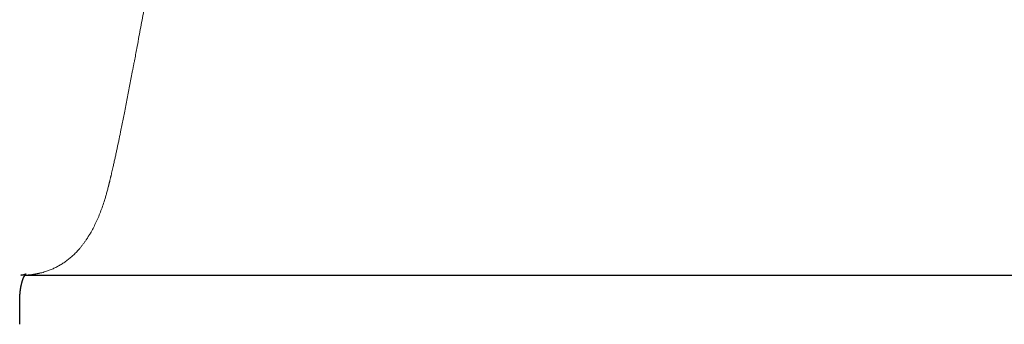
# Model space of a CAD drawing. Header units: millimetres. Extents: x 8 to 735, y 12 to 450.
# Tile 47 of 67: x 396 to 431, y 371 to 382. Entities that reach past the tile are written whole.
import ezdxf

# ---------------------------------------------------------------- set-up
doc = ezdxf.new("R2010")
doc.units = ezdxf.units.MM

msp = doc.modelspace()

# ---------------------------------------------------------------- linework, layer by layer
at = {"color": 7, "linetype": 'Continuous', "lineweight": 30}
for p, q in [((396.186, 373.18), (469.5, 373.18)), ((396, 371.444), (396, 372.22))]:
    msp.add_line(p, q, dxfattribs=at)
at = {"color": 252, "linetype": 'Continuous', "lineweight": 0}
for points, knots in [([(403.713, 397.065), (403.67, 396.921), (403.584, 396.634), (403.459, 396.205), (403.337, 395.779), (403.218, 395.356), (403.102, 394.936), (402.989, 394.518), (402.878, 394.099), (402.77, 393.684), (402.664, 393.271), (402.561, 392.861), (402.459, 392.45), (402.359, 392.038), (402.264, 391.642), (402.175, 391.261), (402.093, 390.911), (402.038, 390.669), (402.007, 390.534), (401.997, 390.492), (401.988, 390.45), (401.978, 390.407), (401.969, 390.365), (401.932, 390.203), (401.869, 389.92), (401.78, 389.517), (401.692, 389.111), (401.604, 388.703), (401.518, 388.294), (401.432, 387.884), (401.347, 387.472), (401.267, 387.076), (401.19, 386.696), (401.117, 386.333), (401.045, 385.969), (400.977, 385.619), (400.912, 385.285), (400.853, 384.978), (400.806, 384.737), (400.78, 384.598), (400.77, 384.546), (400.767, 384.53), (400.764, 384.514), (400.761, 384.497), (400.758, 384.481), (400.735, 384.365), (400.694, 384.146), (400.634, 383.828), (400.573, 383.508), (400.513, 383.186), (400.452, 382.862), (400.392, 382.538), (400.33, 382.21), (400.269, 381.879), (400.206, 381.545), (400.151, 381.25), (400.103, 380.993), (400.073, 380.832), (400.053, 380.731), (400.045, 380.688), (400.037, 380.645), (400.029, 380.602), (400.021, 380.559), (400.013, 380.516), (400.005, 380.473), (399.984, 380.362), (399.95, 380.183), (399.903, 379.936), (399.855, 379.688), (399.806, 379.437), (399.757, 379.185), (399.709, 378.942), (399.662, 378.708), (399.617, 378.484), (399.578, 378.292), (399.545, 378.13), (399.517, 377.997), (399.489, 377.862), (399.459, 377.724), (399.429, 377.582), (399.397, 377.437), (399.365, 377.289), (399.332, 377.14), (399.302, 377.008), (399.276, 376.895), (399.255, 376.805), (399.241, 376.741), (399.231, 376.702), (399.227, 376.684), (399.222, 376.662), (399.217, 376.64), (399.209, 376.609), (399.2, 376.571), (399.19, 376.527), (399.18, 376.489), (399.173, 376.456), (399.166, 376.429), (399.161, 376.407), (399.157, 376.391), (399.154, 376.38), (399.153, 376.375), (399.151, 376.369), (399.149, 376.36), (399.145, 376.346), (399.142, 376.332), (399.138, 376.318), (399.129, 376.282), (399.109, 376.204), (399.084, 376.112), (399.059, 376.025), (399.041, 375.963), (399.022, 375.9), (398.986, 375.786), (398.933, 375.623), (398.882, 375.488), (398.857, 375.421)], [0, 0, 0, 0, 0.0161712, 0.0322058, 0.0481044, 0.0638673, 0.0795874, 0.0951652, 0.1108283, 0.1265773, 0.1419252, 0.1573464, 0.1728544, 0.1884493, 0.2041316, 0.2180047, 0.2319459, 0.2442707, 0.2458886, 0.2475074, 0.2491271, 0.2507478, 0.2523693, 0.2539918, 0.2694979, 0.2851705, 0.3010101, 0.3170167, 0.3331907, 0.3495323, 0.3660418, 0.3827193, 0.3975348, 0.4124807, 0.4275573, 0.4427646, 0.4562554, 0.4698476, 0.4818928, 0.4872176, 0.487916, 0.4886147, 0.4893137, 0.4900129, 0.4907124, 0.4914121, 0.5051928, 0.5192027, 0.5334418, 0.5479102, 0.562608, 0.5775353, 0.5926921, 0.608492, 0.6245338, 0.6408178, 0.651698, 0.6626837, 0.664854, 0.6670284, 0.6692068, 0.6713893, 0.6735759, 0.6757666, 0.6779614, 0.6801602, 0.6927642, 0.705684, 0.7189196, 0.7324711, 0.7463384, 0.7605216, 0.7732641, 0.7862512, 0.799483, 0.8073948, 0.8154082, 0.8236878, 0.8322508, 0.8412608, 0.8505646, 0.8601622, 0.8700537, 0.880239, 0.8866595, 0.8931914, 0.8990318, 0.8999574, 0.9014032, 0.9030207, 0.9045782, 0.9060757, 0.9096048, 0.9127476, 0.9155043, 0.9178746, 0.9198588, 0.9214567, 0.9226683, 0.9234937, 0.9237419, 0.9239098, 0.9247482, 0.9258174, 0.9268864, 0.9279552, 0.9290238, 0.9348984, 0.945376, 0.9501444, 0.9550942, 0.9600365, 0.9649711, 0.982533, 1, 1, 1, 1]), ([(398.857, 375.421), (398.83, 375.352), (398.775, 375.215), (398.688, 375.022), (398.598, 374.839), (398.534, 374.725), (398.502, 374.669)], [0, 0, 0, 0, 0.252818, 0.503743, 0.752796, 1, 1, 1, 1]), ([(396.189, 373.184), (396.19, 373.184), (396.206, 373.184), (396.236, 373.186), (396.276, 373.189), (396.312, 373.192), (396.346, 373.195), (396.379, 373.198), (396.41, 373.202), (396.44, 373.206), (396.47, 373.21), (396.502, 373.215), (396.537, 373.22), (396.575, 373.227), (396.614, 373.235), (396.654, 373.243), (396.695, 373.252), (396.752, 373.265), (396.825, 373.284), (396.929, 373.315), (397.047, 373.357), (397.18, 373.411), (397.31, 373.474), (397.437, 373.544), (397.562, 373.623), (397.684, 373.71), (397.8, 373.804), (397.912, 373.905), (398.021, 374.014), (398.102, 374.104), (398.157, 374.171), (398.189, 374.21), (398.22, 374.25), (398.251, 374.29), (398.281, 374.33), (398.31, 374.372), (398.338, 374.412), (398.364, 374.45), (398.386, 374.483), (398.407, 374.516), (398.428, 374.549), (398.451, 374.585), (398.476, 374.625), (398.493, 374.654), (398.502, 374.669)], [0, 0, 0, 0, 0.001151, 0.016167, 0.031292, 0.043252, 0.05528, 0.067375, 0.078224, 0.088702, 0.099503, 0.110629, 0.124018, 0.137849, 0.152121, 0.166834, 0.181988, 0.197285, 0.230866, 0.263655, 0.315199, 0.367517, 0.420282, 0.473183, 0.527109, 0.580562, 0.633547, 0.686066, 0.738359, 0.791644, 0.808318, 0.824959, 0.841565, 0.858137, 0.874186, 0.89032, 0.907039, 0.920587, 0.933971, 0.944841, 0.956879, 0.970085, 0.984458, 1, 1, 1, 1])]:
    msp.add_open_spline(points, degree=3, knots=knots, dxfattribs=at)
at = {"color": 7, "linetype": 'Continuous', "lineweight": 30}
msp.add_open_spline([(396, 372.21), (396, 372.217), (396, 372.238), (396.001, 372.269), (396.001, 372.303), (396.002, 372.329), (396.003, 372.354), (396.003, 372.379), (396.005, 372.406), (396.006, 372.434), (396.008, 372.465), (396.01, 372.495), (396.012, 372.523), (396.014, 372.549), (396.017, 372.571), (396.019, 372.593), (396.021, 372.616), (396.024, 372.639), (396.027, 372.663), (396.03, 372.683), (396.033, 372.7), (396.035, 372.717), (396.038, 372.736), (396.042, 372.757), (396.045, 372.777), (396.049, 372.794), (396.052, 372.811), (396.057, 372.834), (396.062, 372.858), (396.069, 372.886), (396.075, 372.912), (396.082, 372.937), (396.088, 372.958), (396.094, 372.977), (396.1, 372.995), (396.104, 373.009), (396.108, 373.019), (396.11, 373.026), (396.113, 373.034), (396.116, 373.042), (396.119, 373.049), (396.121, 373.055), (396.123, 373.06), (396.125, 373.063), (396.126, 373.068), (396.129, 373.073), (396.132, 373.08), (396.135, 373.087), (396.138, 373.093), (396.14, 373.099), (396.142, 373.104), (396.145, 373.108), (396.147, 373.114), (396.15, 373.119), (396.152, 373.123), (396.154, 373.127), (396.155, 373.13), (396.157, 373.132), (396.159, 373.136), (396.161, 373.139), (396.163, 373.143), (396.165, 373.147), (396.167, 373.15), (396.169, 373.153), (396.171, 373.156), (396.172, 373.158), (396.173, 373.161), (396.175, 373.163), (396.177, 373.166), (396.178, 373.168), (396.18, 373.17), (396.181, 373.172), (396.182, 373.174), (396.183, 373.175), (396.184, 373.177), (396.185, 373.178), (396.187, 373.18), (396.188, 373.183), (396.19, 373.185), (396.192, 373.187), (396.193, 373.189), (396.194, 373.19), (396.195, 373.192), (396.196, 373.193), (396.197, 373.195), (396.199, 373.197), (396.2, 373.198), (396.202, 373.2), (396.203, 373.201), (396.204, 373.203), (396.205, 373.204), (396.206, 373.205), (396.207, 373.206), (396.209, 373.208), (396.21, 373.21), (396.212, 373.211), (396.212, 373.212), (396.213, 373.213), (396.214, 373.214), (396.215, 373.214), (396.216, 373.215), (396.217, 373.216), (396.218, 373.217), (396.219, 373.218), (396.22, 373.219), (396.221, 373.22), (396.221, 373.221), (396.222, 373.221), (396.223, 373.222), (396.223, 373.222), (396.224, 373.223), (396.225, 373.224), (396.226, 373.224), (396.226, 373.225), (396.227, 373.225), (396.227, 373.225), (396.227, 373.225), (396.226, 373.225), (396.225, 373.224), (396.224, 373.223), (396.223, 373.222), (396.221, 373.222), (396.22, 373.221), (396.219, 373.22), (396.217, 373.22), (396.216, 373.219), (396.215, 373.218), (396.213, 373.218), (396.212, 373.217), (396.211, 373.216), (396.209, 373.216), (396.208, 373.215), (396.207, 373.215), (396.206, 373.214), (396.205, 373.214), (396.204, 373.213), (396.202, 373.213), (396.201, 373.212), (396.199, 373.211), (396.197, 373.211), (396.196, 373.21), (396.195, 373.21), (396.194, 373.209), (396.192, 373.209), (396.191, 373.208), (396.188, 373.207), (396.186, 373.206), (396.183, 373.205), (396.181, 373.205), (396.179, 373.204), (396.178, 373.203), (396.177, 373.203), (396.176, 373.203), (396.175, 373.202), (396.173, 373.202), (396.17, 373.201), (396.168, 373.2), (396.165, 373.2), (396.163, 373.199), (396.162, 373.199), (396.16, 373.198), (396.158, 373.198), (396.156, 373.197), (396.154, 373.196), (396.151, 373.196), (396.148, 373.195), (396.144, 373.194), (396.141, 373.193), (396.138, 373.192), (396.135, 373.192), (396.132, 373.191), (396.123, 373.189), (396.114, 373.188), (396.104, 373.186), (396.099, 373.185), (396.093, 373.185), (396.088, 373.184), (396.084, 373.183), (396.08, 373.183), (396.075, 373.182), (396.07, 373.182), (396.065, 373.181), (396.06, 373.181), (396.055, 373.181), (396.051, 373.18), (396.047, 373.18), (396.045, 373.18), (396.044, 373.18), (396.044, 373.18), (396.043, 373.18), (396.043, 373.18), (396.044, 373.18), (396.048, 373.18), (396.052, 373.18), (396.055, 373.18), (396.056, 373.18)], degree=3, knots=[0, 0, 0, 0, 0.002841, 0.008417, 0.013158, 0.017092, 0.020531, 0.024775, 0.028905, 0.033925, 0.039284, 0.044972, 0.050139, 0.054794, 0.059102, 0.06312, 0.06751, 0.072506, 0.077733, 0.082099, 0.085547, 0.089019, 0.093292, 0.098696, 0.103472, 0.107401, 0.111666, 0.117012, 0.125708, 0.132346, 0.141131, 0.150159, 0.156991, 0.16498, 0.172985, 0.180852, 0.18447, 0.188516, 0.193041, 0.198021, 0.20259, 0.206269, 0.209149, 0.211293, 0.213614, 0.217749, 0.22283, 0.228194, 0.233498, 0.238401, 0.242121, 0.246188, 0.251112, 0.256367, 0.260745, 0.264198, 0.266799, 0.269866, 0.273573, 0.277915, 0.282334, 0.287411, 0.291977, 0.296012, 0.29955, 0.30219, 0.30554, 0.3096, 0.314065, 0.317913, 0.32123, 0.323772, 0.32615, 0.328703, 0.331432, 0.334336, 0.338199, 0.342692, 0.347588, 0.351858, 0.355442, 0.358259, 0.361153, 0.364612, 0.368636, 0.373061, 0.377505, 0.38191, 0.38588, 0.389293, 0.392147, 0.395041, 0.399975, 0.406186, 0.412304, 0.416385, 0.420026, 0.423284, 0.426159, 0.428996, 0.432702, 0.437326, 0.44361, 0.448977, 0.453139, 0.456809, 0.460155, 0.463374, 0.467223, 0.471993, 0.477517, 0.482938, 0.488133, 0.500643, 0.512203, 0.523442, 0.534669, 0.545885, 0.557316, 0.568992, 0.579732, 0.58585, 0.592157, 0.598872, 0.606117, 0.612657, 0.618148, 0.622568, 0.627821, 0.633071, 0.637794, 0.641996, 0.645795, 0.649241, 0.652026, 0.655394, 0.659395, 0.664022, 0.668518, 0.672382, 0.676124, 0.679393, 0.683075, 0.687207, 0.692116, 0.697834, 0.703998, 0.709504, 0.714275, 0.718325, 0.721973, 0.725286, 0.728338, 0.731564, 0.735948, 0.740229, 0.744604, 0.748415, 0.751663, 0.754869, 0.758006, 0.761231, 0.764583, 0.768697, 0.773796, 0.781535, 0.787715, 0.793085, 0.798136, 0.803141, 0.808225, 0.813625, 0.844502, 0.853696, 0.862893, 0.872093, 0.880981, 0.889129, 0.897194, 0.906037, 0.915709, 0.925469, 0.935236, 0.944966, 0.9545, 0.966609, 0.978292, 0.980543, 0.982756, 0.984928, 0.98706, 0.989738, 0.993527, 0.998451, 1, 1, 1, 1], dxfattribs=at)

doc.saveas('drawing.dxf')
